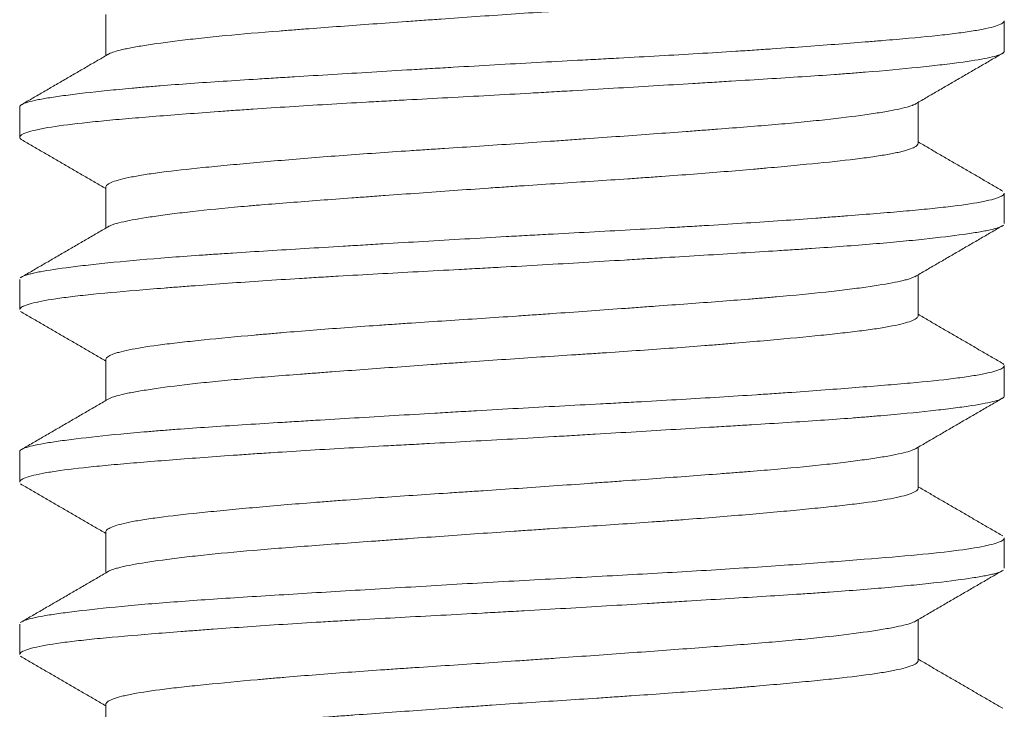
# Model space of a CAD drawing. Header units: millimetres. Extents: x 28 to 2257, y 19 to 785.
# Tile 41 of 55: x 1655.35 to 1659.35, y 368.7 to 371.5. Entities that reach past the tile are written whole.
import ezdxf

# ---------------------------------------------------------------- set-up
doc = ezdxf.new("R2010")
doc.units = ezdxf.units.MM
doc.layers.add('1', color=7, linetype='Continuous', true_color=0xffffff)

msp = doc.modelspace()

# ---------------------------------------------------------------- linework, layer by layer
at = {"layer": '1', "color": 155, "linetype": 'Continuous', "lineweight": 18}
for p, q in [((1655.7032, 371.5193), (1655.7032, 371.3523)), ((1659.3532, 371.3714), (1659.3532, 371.4939)), ((1659.0032, 370.9958), (1659.0032, 371.1626)), ((1655.3532, 371.1437), (1655.3532, 371.021)), ((1655.7032, 370.819), (1655.7032, 370.6523)), ((1659.3532, 370.6713), (1659.3532, 370.7934)), ((1655.3532, 370.4437), (1655.3532, 370.3215)), ((1659.0032, 370.2959), (1659.0032, 370.4626)), ((1655.7032, 370.1192), (1655.7032, 369.9523)), ((1659.3532, 369.9712), (1659.3532, 370.0939)), ((1659.0032, 369.5956), (1659.0032, 369.7626)), ((1655.3532, 369.7434), (1655.3532, 369.6211)), ((1655.7032, 369.4192), (1655.7032, 369.2523)), ((1659.3532, 369.2715), (1659.3532, 369.3935)), ((1655.3532, 369.044), (1655.3532, 368.9213)), ((1659.0032, 368.8961), (1659.0032, 369.0626)), ((1655.7032, 368.719), (1655.7032, 368.5523))]:
    msp.add_line(p, q, dxfattribs=at)
for points, knots in [([(1655.7123, 371.3576), (1655.7216, 371.3634), (1655.7379, 371.369), (1655.7675, 371.3764), (1655.7743, 371.3779), (1655.7889, 371.3811), (1655.7967, 371.3827), (1655.8217, 371.3875), (1655.8402, 371.3907), (1655.901, 371.4004), (1655.9488, 371.407), (1656.0176, 371.4153), (1656.0318, 371.417), (1656.0612, 371.4204), (1656.0763, 371.4221), (1656.1227, 371.4271), (1656.1551, 371.4304), (1656.2563, 371.44), (1656.3292, 371.4462), (1656.4273, 371.454), (1656.4473, 371.4555), (1656.4879, 371.4587), (1656.5085, 371.4602), (1656.5708, 371.465), (1656.6131, 371.4681), (1656.7425, 371.4777), (1656.8319, 371.4842), (1656.9476, 371.4925), (1656.971, 371.4942), (1657.018, 371.4976), (1657.0415, 371.4993), (1657.1122, 371.5043), (1657.1595, 371.5077), (1657.3015, 371.5176), (1657.3967, 371.5241), (1657.5163, 371.5319), (1657.5403, 371.5335), (1657.588, 371.5366), (1657.6117, 371.5382), (1657.6824, 371.5428), (1657.729, 371.5459), (1657.8669, 371.5552), (1657.9565, 371.5615), (1658.0657, 371.5696), (1658.0874, 371.5713), (1658.1301, 371.5746), (1658.1511, 371.5762), (1658.2133, 371.5812), (1658.2536, 371.5845), (1658.3708, 371.5945), (1658.4442, 371.6011), (1658.5298, 371.6093), (1658.5466, 371.6109), (1658.5792, 371.6141), (1658.5951, 371.6157), (1658.6415, 371.6204), (1658.6707, 371.6235), (1658.7533, 371.6328), (1658.8017, 371.639), (1658.8638, 371.6486), (1658.8825, 371.6519), (1658.9158, 371.6584), (1658.9452, 371.6649), (1658.972, 371.6733), (1658.9836, 371.6783), (1658.9903, 371.6817), (1658.9931, 371.6834), (1659.0008, 371.689), (1659.0034, 371.6927), (1659.0032, 371.6965)], [0, 0, 0, 0, 0.053016, 0.053016, 0.067299, 0.067299, 0.081581, 0.081581, 0.110146, 0.110146, 0.167276, 0.167276, 0.181559, 0.181559, 0.195841, 0.195841, 0.224406, 0.224406, 0.281536, 0.281536, 0.295818, 0.295818, 0.310101, 0.310101, 0.338665, 0.338665, 0.395795, 0.395795, 0.410078, 0.410078, 0.42436, 0.42436, 0.452925, 0.452925, 0.510055, 0.510055, 0.524337, 0.524337, 0.53862, 0.53862, 0.567185, 0.567185, 0.624314, 0.624314, 0.638597, 0.638597, 0.652879, 0.652879, 0.681444, 0.681444, 0.738574, 0.738574, 0.752856, 0.752856, 0.767139, 0.767139, 0.795704, 0.795704, 0.852834, 0.852834, 0.881399, 0.881399, 0.909963, 0.938528, 0.952811, 0.952811, 0.967093, 0.967093, 1, 1, 1, 1]), ([(1655.3532, 371.1445), (1655.3532, 371.1448), (1655.3533, 371.1451), (1655.3537, 371.147), (1655.3547, 371.1486), (1655.3578, 371.1516), (1655.36, 371.1532), (1655.3738, 371.1608), (1655.3943, 371.1666), (1655.4387, 371.1756), (1655.4558, 371.1787), (1655.485, 371.1833), (1655.4953, 371.1848), (1655.517, 371.188), (1655.5285, 371.1896), (1655.5885, 371.1975), (1655.6445, 371.204), (1655.7403, 371.2138), (1655.7742, 371.217), (1655.8281, 371.2219), (1655.8465, 371.2236), (1655.8844, 371.2268), (1655.904, 371.2284), (1656.0031, 371.2364), (1656.0883, 371.2424), (1656.2247, 371.2513), (1656.2716, 371.2543), (1656.3441, 371.2589), (1656.3687, 371.2604), (1656.4185, 371.2635), (1656.4438, 371.265), (1656.571, 371.2728), (1656.6757, 371.2791), (1656.8371, 371.2888), (1656.8917, 371.2921), (1656.9746, 371.297), (1657.0024, 371.2987), (1657.0584, 371.302), (1657.0867, 371.3037), (1657.2274, 371.3119), (1657.3398, 371.3183), (1657.508, 371.3275), (1657.564, 371.3305), (1657.648, 371.335), (1657.6759, 371.3365), (1657.7318, 371.3395), (1657.7598, 371.341), (1657.8982, 371.3485), (1658.0055, 371.3546), (1658.1614, 371.3639), (1658.2126, 371.367), (1658.288, 371.3718), (1658.3129, 371.3734), (1658.3623, 371.3767), (1658.3868, 371.3783), (1658.5071, 371.3865), (1658.5971, 371.3931), (1658.7231, 371.4027), (1658.7635, 371.4059), (1658.8219, 371.4106), (1658.841, 371.4121), (1658.8783, 371.4152), (1658.8966, 371.4167), (1658.9852, 371.4243), (1659.0478, 371.4302), (1659.1295, 371.4393), (1659.1547, 371.4424), (1659.1894, 371.4471), (1659.2004, 371.4487), (1659.2214, 371.4519), (1659.2314, 371.4535), (1659.2783, 371.4615), (1659.3063, 371.4681), (1659.3344, 371.4779), (1659.3415, 371.4812), (1659.3486, 371.4861), (1659.3503, 371.4878), (1659.3527, 371.491), (1659.3532, 371.4926), (1659.3532, 371.4942), (1659.3532, 371.4943), (1659.3532, 371.4943)], [0, 0, 0, 0, 0.002802, 0.002802, 0.016272, 0.016272, 0.029741, 0.029741, 0.083621, 0.083621, 0.11056, 0.11056, 0.12403, 0.12403, 0.1375, 0.1375, 0.191379, 0.191379, 0.218319, 0.218319, 0.231789, 0.231789, 0.245259, 0.245259, 0.299138, 0.299138, 0.326078, 0.326078, 0.339547, 0.339547, 0.353017, 0.353017, 0.406897, 0.406897, 0.433836, 0.433836, 0.447306, 0.447306, 0.460776, 0.460776, 0.514655, 0.514655, 0.541595, 0.541595, 0.555065, 0.555065, 0.568534, 0.568534, 0.622414, 0.622414, 0.649353, 0.649353, 0.662823, 0.662823, 0.676293, 0.676293, 0.730172, 0.730172, 0.757112, 0.757112, 0.770582, 0.770582, 0.784052, 0.784052, 0.837931, 0.837931, 0.864871, 0.864871, 0.878341, 0.878341, 0.89181, 0.89181, 0.94569, 0.94569, 0.972629, 0.972629, 0.986099, 0.986099, 0.999569, 0.999569, 1, 1, 1, 1]), ([(1659.3532, 371.3712), (1659.3534, 371.3676), (1659.3504, 371.3641), (1659.3416, 371.3591), (1659.3383, 371.3576), (1659.3306, 371.3545), (1659.3172, 371.35), (1659.2986, 371.3456), (1659.2546, 371.3366), (1659.2163, 371.3305), (1659.157, 371.3226), (1659.1445, 371.321), (1659.1185, 371.3177), (1659.078, 371.3129), (1659.0331, 371.308), (1658.9377, 371.2982), (1658.8665, 371.2916), (1658.7678, 371.2837), (1658.7476, 371.2821), (1658.7062, 371.279), (1658.6432, 371.2743), (1658.5771, 371.2698), (1658.441, 371.2609), (1658.3449, 371.2549), (1658.2182, 371.2472), (1658.1924, 371.2456), (1658.1405, 371.2424), (1658.0621, 371.2377), (1657.9823, 371.2329), (1657.821, 371.2232), (1657.711, 371.2166), (1657.5705, 371.2084), (1657.5422, 371.2067), (1657.4855, 371.2034), (1657.4573, 371.2018), (1657.3725, 371.1969), (1657.3163, 371.1938), (1657.148, 371.1846), (1657.0365, 371.1788), (1656.8982, 371.1712), (1656.8705, 371.1697), (1656.8155, 371.1667), (1656.7338, 371.1621), (1656.6543, 371.1576), (1656.4981, 371.1483), (1656.3978, 371.1419), (1656.2774, 371.1337), (1656.2535, 371.1321), (1656.2065, 371.1288), (1656.1372, 371.1238), (1656.0716, 371.1189), (1655.9454, 371.1093), (1655.8676, 371.1031), (1655.7787, 371.0955), (1655.7613, 371.094), (1655.7275, 371.091), (1655.6785, 371.0864), (1655.6343, 371.0819), (1655.5521, 371.0728), (1655.5057, 371.0667), (1655.4585, 371.0586), (1655.4495, 371.057), (1655.4329, 371.0537), (1655.4097, 371.0488), (1655.3918, 371.0439), (1655.3632, 371.034), (1655.3534, 371.0275), (1655.3531, 371.0195), (1655.3537, 371.018), (1655.356, 371.0149), (1655.3579, 371.0132), (1655.3606, 371.0115), (1655.3609, 371.0113)], [0, 0, 0, 0, 0.030151, 0.030151, 0.043237, 0.043237, 0.056323, 0.082496, 0.082496, 0.134841, 0.134841, 0.147927, 0.147927, 0.161013, 0.187186, 0.187186, 0.239531, 0.239531, 0.252617, 0.252617, 0.265704, 0.291876, 0.291876, 0.344221, 0.344221, 0.357307, 0.357307, 0.370394, 0.396566, 0.396566, 0.448911, 0.448911, 0.461997, 0.461997, 0.475084, 0.475084, 0.501256, 0.501256, 0.553601, 0.553601, 0.566688, 0.566688, 0.579774, 0.605946, 0.605946, 0.658291, 0.658291, 0.671378, 0.671378, 0.684464, 0.710637, 0.710637, 0.762982, 0.762982, 0.776068, 0.776068, 0.789154, 0.815327, 0.815327, 0.867672, 0.867672, 0.880758, 0.880758, 0.893844, 0.920017, 0.920017, 0.972362, 0.972362, 0.985448, 0.985448, 0.998534, 1, 1, 1, 1]), ([(1658.9935, 371.157), (1658.9899, 371.1548), (1658.9853, 371.1527), (1658.9638, 371.1443), (1658.9397, 371.1382), (1658.8994, 371.1302), (1658.8908, 371.1286), (1658.8726, 371.1254), (1658.863, 371.1237), (1658.8328, 371.1188), (1658.8109, 371.1156), (1658.74, 371.1056), (1658.6858, 371.0989), (1658.5938, 371.0889), (1658.5612, 371.0855), (1658.4936, 371.079), (1658.4585, 371.0758), (1658.3493, 371.0664), (1658.2714, 371.0603), (1658.1675, 371.0524), (1658.1464, 371.0508), (1658.1036, 371.0476), (1658.0821, 371.046), (1658.017, 371.0412), (1657.9729, 371.0379), (1657.8386, 371.0281), (1657.7464, 371.0215), (1657.6278, 371.013), (1657.6039, 371.0113), (1657.5561, 371.0079), (1657.5322, 371.0062), (1657.4605, 371.0012), (1657.4128, 370.9979), (1657.2695, 370.9881), (1657.1741, 370.9819), (1657.055, 370.9741), (1657.0312, 370.9725), (1656.984, 370.9694), (1656.9606, 370.9679), (1656.891, 370.9632), (1656.8453, 370.96), (1656.7104, 370.9506), (1656.6232, 370.9441), (1656.4548, 370.9307), (1656.376, 370.924), (1656.2656, 370.914), (1656.2301, 370.9107), (1656.1788, 370.9058), (1656.1621, 370.9042), (1656.1293, 370.901), (1656.1131, 370.8994), (1656.0347, 370.8914), (1655.9793, 370.8853), (1655.9067, 370.8759), (1655.873, 370.8712), (1655.8434, 370.8663), (1655.8246, 370.8631), (1655.8156, 370.8614), (1655.7734, 370.8532), (1655.748, 370.8465), (1655.722, 370.8364), (1655.712, 370.8314), (1655.7067, 370.8264), (1655.7042, 370.823), (1655.7034, 370.8214), (1655.7032, 370.8195), (1655.7032, 370.8193), (1655.7032, 370.8191)], [0, 0, 0, 0, 0.019797, 0.019797, 0.077348, 0.077348, 0.091736, 0.091736, 0.106123, 0.106123, 0.134899, 0.134899, 0.192449, 0.192449, 0.221225, 0.221225, 0.25, 0.25, 0.307551, 0.307551, 0.321938, 0.321938, 0.336326, 0.336326, 0.365101, 0.365101, 0.422652, 0.422652, 0.43704, 0.43704, 0.451427, 0.451427, 0.480203, 0.480203, 0.537753, 0.537753, 0.552141, 0.552141, 0.566529, 0.566529, 0.595304, 0.595304, 0.652855, 0.652855, 0.710405, 0.710405, 0.73918, 0.73918, 0.753568, 0.753568, 0.767956, 0.767956, 0.825506, 0.825506, 0.854282, 0.868669, 0.868669, 0.883057, 0.883057, 0.940608, 0.940608, 0.969383, 0.983771, 0.983771, 0.998158, 0.998158, 1, 1, 1, 1]), ([(1655.7129, 370.6579), (1655.7138, 370.6585), (1655.7148, 370.659), (1655.7187, 370.6611), (1655.7222, 370.6627), (1655.7302, 370.6658), (1655.7348, 370.6674), (1655.7499, 370.672), (1655.7619, 370.6751), (1655.8039, 370.6845), (1655.8395, 370.6909), (1655.8938, 370.699), (1655.9051, 370.7007), (1655.9288, 370.704), (1655.9411, 370.7057), (1655.9792, 370.7107), (1656.0063, 370.714), (1656.0921, 370.724), (1656.1557, 370.7306), (1656.243, 370.7386), (1656.2609, 370.7402), (1656.2975, 370.7434), (1656.3161, 370.7449), (1656.3727, 370.7496), (1656.4115, 370.7527), (1656.531, 370.762), (1656.6149, 370.7683), (1656.725, 370.7764), (1656.7473, 370.778), (1656.7924, 370.7813), (1656.815, 370.7829), (1656.8833, 370.7879), (1656.9292, 370.7912), (1657.068, 370.8012), (1657.1622, 370.8079), (1657.2819, 370.8162), (1657.306, 370.8179), (1657.3542, 370.8212), (1657.3781, 370.8228), (1657.4499, 370.8276), (1657.4974, 370.8307), (1657.6391, 370.84), (1657.7324, 370.8461), (1657.8475, 370.8539), (1657.8705, 370.8555), (1657.9159, 370.8587), (1657.9384, 370.8603), (1658.005, 370.8651), (1658.0485, 370.8683), (1658.176, 370.8781), (1658.2573, 370.8847), (1658.354, 370.8931), (1658.373, 370.8948), (1658.4103, 370.8981), (1658.4286, 370.8998), (1658.4822, 370.9048), (1658.5165, 370.908), (1658.6147, 370.9175), (1658.6742, 370.9237), (1658.7542, 370.9331), (1658.779, 370.9362), (1658.8247, 370.9425), (1658.8666, 370.9489), (1658.9095, 370.9569), (1658.931, 370.9619), (1658.9444, 370.9652), (1658.9506, 370.9669), (1658.9791, 370.9753), (1658.9934, 370.9821), (1659.002, 370.9912), (1659.0032, 370.9937), (1659.0032, 370.9962)], [0, 0, 0, 0, 0.005037, 0.005037, 0.019345, 0.019345, 0.033654, 0.033654, 0.062271, 0.062271, 0.119505, 0.119505, 0.133814, 0.133814, 0.148123, 0.148123, 0.17674, 0.17674, 0.233974, 0.233974, 0.248283, 0.248283, 0.262592, 0.262592, 0.291209, 0.291209, 0.348443, 0.348443, 0.362752, 0.362752, 0.37706, 0.37706, 0.405678, 0.405678, 0.462912, 0.462912, 0.477221, 0.477221, 0.491529, 0.491529, 0.520147, 0.520147, 0.577381, 0.577381, 0.59169, 0.59169, 0.605998, 0.605998, 0.634615, 0.634615, 0.69185, 0.69185, 0.706158, 0.706158, 0.720467, 0.720467, 0.749084, 0.749084, 0.806319, 0.806319, 0.834936, 0.834936, 0.863553, 0.89217, 0.906479, 0.906479, 0.920788, 0.920788, 0.978022, 0.978022, 1, 1, 1, 1]), ([(1655.3611, 370.4537), (1655.363, 370.4549), (1655.3653, 370.456), (1655.3747, 370.4602), (1655.3838, 370.4631), (1655.4011, 370.4676), (1655.4074, 370.4691), (1655.4214, 370.4721), (1655.4289, 370.4737), (1655.4696, 370.4813), (1655.511, 370.4875), (1655.5857, 370.497), (1655.6127, 370.5002), (1655.6565, 370.5051), (1655.6716, 370.5067), (1655.703, 370.51), (1655.7193, 370.5116), (1655.8028, 370.5199), (1655.8765, 370.5264), (1655.9971, 370.5357), (1656.0389, 370.5388), (1656.1043, 370.5433), (1656.1265, 370.5448), (1656.1717, 370.5479), (1656.1949, 370.5494), (1656.3118, 370.557), (1656.4095, 370.563), (1656.5623, 370.5722), (1656.6142, 370.5754), (1656.6937, 370.5802), (1656.7205, 370.5818), (1656.7745, 370.585), (1656.8018, 370.5867), (1656.9388, 370.5949), (1657.0495, 370.6015), (1657.2171, 370.6113), (1657.2732, 370.6145), (1657.3578, 370.6193), (1657.3861, 370.6209), (1657.4428, 370.624), (1657.4713, 370.6255), (1657.6129, 370.6332), (1657.724, 370.639), (1657.8875, 370.648), (1657.9414, 370.651), (1658.0216, 370.6556), (1658.0482, 370.6571), (1658.1011, 370.6603), (1658.1274, 370.6618), (1658.2575, 370.6697), (1658.3564, 370.6762), (1658.4972, 370.6859), (1658.5428, 370.6892), (1658.6094, 370.6941), (1658.6313, 370.6957), (1658.6744, 370.699), (1658.6957, 370.7006), (1658.7995, 370.7087), (1658.875, 370.7147), (1658.9772, 370.7237), (1659.0094, 370.7267), (1659.0549, 370.7312), (1659.0696, 370.7328), (1659.098, 370.7358), (1659.1118, 370.7374), (1659.1776, 370.7451), (1659.2211, 370.7513), (1659.273, 370.761), (1659.2881, 370.7642), (1659.3073, 370.7691), (1659.3132, 370.7708), (1659.3237, 370.7741), (1659.3284, 370.7758), (1659.3464, 370.7831), (1659.3533, 370.7887), (1659.3532, 370.7941)], [0, 0, 0, 0, 0.010638, 0.010638, 0.038342, 0.038342, 0.052194, 0.052194, 0.066046, 0.066046, 0.121454, 0.121454, 0.149158, 0.149158, 0.16301, 0.16301, 0.176862, 0.176862, 0.23227, 0.23227, 0.259973, 0.259973, 0.273825, 0.273825, 0.287677, 0.287677, 0.343085, 0.343085, 0.370789, 0.370789, 0.384641, 0.384641, 0.398493, 0.398493, 0.453901, 0.453901, 0.481605, 0.481605, 0.495457, 0.495457, 0.509309, 0.509309, 0.564716, 0.564716, 0.59242, 0.59242, 0.606272, 0.606272, 0.620124, 0.620124, 0.675532, 0.675532, 0.703236, 0.703236, 0.717088, 0.717088, 0.73094, 0.73094, 0.786348, 0.786348, 0.814051, 0.814051, 0.827903, 0.827903, 0.841755, 0.841755, 0.897163, 0.897163, 0.924867, 0.924867, 0.938719, 0.938719, 0.952571, 0.952571, 1, 1, 1, 1]), ([(1659.3449, 370.6609), (1659.3359, 370.6556), (1659.3196, 370.6504), (1659.2891, 370.6436), (1659.2818, 370.6421), (1659.2659, 370.6391), (1659.2405, 370.6345), (1659.2102, 370.6299), (1659.1431, 370.6205), (1659.0899, 370.6141), (1659.0124, 370.6059), (1658.9963, 370.6042), (1658.9633, 370.6009), (1658.9125, 370.596), (1658.8577, 370.5911), (1658.7432, 370.5815), (1658.6601, 370.5755), (1658.5476, 370.5679), (1658.5246, 370.5664), (1658.4781, 370.5633), (1658.4075, 370.5588), (1658.3346, 370.5543), (1658.1855, 370.5451), (1658.082, 370.5389), (1657.9473, 370.5308), (1657.92, 370.5292), (1657.8653, 370.5259), (1657.7831, 370.5209), (1657.7002, 370.516), (1657.5336, 370.5062), (1657.4214, 370.4996), (1657.2797, 370.4918), (1657.2512, 370.4903), (1657.1945, 370.4872), (1657.1099, 370.4826), (1657.0265, 370.4782), (1656.8611, 370.4693), (1656.7529, 370.4633), (1656.6203, 370.4555), (1656.5938, 370.454), (1656.5416, 370.4508), (1656.4643, 370.4461), (1656.3898, 370.4413), (1656.2445, 370.4316), (1656.1526, 370.425), (1656.0441, 370.4168), (1656.0227, 370.4152), (1655.9808, 370.412), (1655.9195, 370.4072), (1655.8623, 370.4026), (1655.7536, 370.3935), (1655.6884, 370.3876), (1655.6163, 370.38), (1655.6023, 370.3784), (1655.5756, 370.3753), (1655.5372, 370.3707), (1655.5039, 370.366), (1655.444, 370.3565), (1655.4129, 370.35), (1655.3855, 370.3417), (1655.3806, 370.3401), (1655.372, 370.3367), (1655.3609, 370.3318), (1655.3552, 370.3269), (1655.3534, 370.3229), (1655.3532, 370.322), (1655.3532, 370.3212)], [0, 0, 0, 0, 0.048845, 0.048845, 0.062722, 0.062722, 0.076599, 0.104352, 0.104352, 0.159858, 0.159858, 0.173734, 0.173734, 0.187611, 0.215364, 0.215364, 0.27087, 0.27087, 0.284747, 0.284747, 0.298623, 0.326377, 0.326377, 0.381883, 0.381883, 0.395759, 0.395759, 0.409636, 0.437389, 0.437389, 0.492895, 0.492895, 0.506772, 0.506772, 0.520648, 0.548401, 0.548401, 0.603908, 0.603908, 0.617784, 0.617784, 0.631661, 0.659414, 0.659414, 0.71492, 0.71492, 0.728797, 0.728797, 0.742673, 0.770426, 0.770426, 0.825933, 0.825933, 0.839809, 0.839809, 0.853686, 0.881439, 0.881439, 0.936945, 0.936945, 0.950821, 0.950821, 0.964698, 0.992451, 0.992451, 1, 1, 1, 1]), ([(1658.9933, 370.4569), (1658.9901, 370.4549), (1658.986, 370.453), (1658.9772, 370.4495), (1658.9727, 370.4479), (1658.9627, 370.4448), (1658.9572, 370.4432), (1658.9393, 370.4385), (1658.9253, 370.4354), (1658.8777, 370.4259), (1658.8383, 370.4194), (1658.7792, 370.4111), (1658.7668, 370.4094), (1658.7413, 370.4061), (1658.7282, 370.4044), (1658.6875, 370.3994), (1658.6588, 370.396), (1658.5679, 370.386), (1658.501, 370.3795), (1658.4094, 370.3716), (1658.3906, 370.37), (1658.3527, 370.3668), (1658.3335, 370.3653), (1658.275, 370.3606), (1658.2349, 370.3575), (1658.1117, 370.3481), (1658.0254, 370.3418), (1657.9122, 370.3335), (1657.8894, 370.3318), (1657.8436, 370.3285), (1657.8207, 370.3269), (1657.7515, 370.3219), (1657.6584, 370.3152), (1657.5402, 370.3067), (1657.4684, 370.3017), (1657.4203, 370.2984), (1657.3961, 370.2967), (1657.2752, 370.2885), (1657.1797, 370.2823), (1657.0384, 370.273), (1656.9682, 370.2684), (1656.8987, 370.2637), (1656.8525, 370.2605), (1656.8295, 370.2589), (1656.7155, 370.2509), (1656.6284, 370.2445), (1656.5035, 370.2346), (1656.4425, 370.2296), (1656.3838, 370.2245), (1656.3451, 370.2212), (1656.326, 370.2195), (1656.2328, 370.2111), (1656.1645, 370.2046), (1656.071, 370.1951), (1656.0266, 370.1905), (1655.9857, 370.1858), (1655.9592, 370.1826), (1655.9464, 370.181), (1655.885, 370.1731), (1655.8436, 370.1668), (1655.7929, 370.157), (1655.7779, 370.1537), (1655.7584, 370.1487), (1655.7523, 370.147), (1655.7413, 370.1436), (1655.7363, 370.1419), (1655.714, 370.1335), (1655.7045, 370.1267), (1655.7032, 370.1198), (1655.7032, 370.1194), (1655.7032, 370.119)], [0, 0, 0, 0, 0.017956, 0.017956, 0.032343, 0.032343, 0.046731, 0.046731, 0.075506, 0.075506, 0.133057, 0.133057, 0.147445, 0.147445, 0.161832, 0.161832, 0.190608, 0.190608, 0.248158, 0.248158, 0.262546, 0.262546, 0.276934, 0.276934, 0.305709, 0.305709, 0.36326, 0.36326, 0.377647, 0.377647, 0.392035, 0.392035, 0.42081, 0.449586, 0.463973, 0.463973, 0.478361, 0.478361, 0.535912, 0.535912, 0.564687, 0.579075, 0.579075, 0.593462, 0.593462, 0.651013, 0.651013, 0.679788, 0.694176, 0.694176, 0.708564, 0.708564, 0.766114, 0.766114, 0.79489, 0.809277, 0.809277, 0.823665, 0.823665, 0.881215, 0.881215, 0.909991, 0.909991, 0.924378, 0.924378, 0.938766, 0.938766, 0.996317, 0.996317, 1, 1, 1, 1]), ([(1655.7126, 369.9578), (1655.7155, 369.9596), (1655.719, 369.9613), (1655.7379, 369.9692), (1655.7607, 369.9753), (1655.7993, 369.9832), (1655.8076, 369.9848), (1655.8251, 369.988), (1655.8343, 369.9896), (1655.8635, 369.9945), (1655.8847, 369.9977), (1655.9535, 370.0076), (1656.0063, 370.0143), (1656.0812, 370.0226), (1656.0966, 370.0243), (1656.1284, 370.0276), (1656.1447, 370.0293), (1656.1944, 370.0342), (1656.2289, 370.0374), (1656.3361, 370.0468), (1656.4128, 370.0529), (1656.5151, 370.0607), (1656.5359, 370.0623), (1656.5781, 370.0655), (1656.5994, 370.0671), (1656.6638, 370.0719), (1656.7074, 370.0751), (1656.8403, 370.0848), (1656.9315, 370.0914), (1657.0491, 370.0998), (1657.0728, 370.1015), (1657.1203, 370.1049), (1657.1441, 370.1066), (1657.2154, 370.1116), (1657.2629, 370.1149), (1657.4055, 370.1247), (1657.5005, 370.1309), (1657.6194, 370.1387), (1657.6432, 370.1402), (1657.6904, 370.1434), (1657.7138, 370.1449), (1657.7835, 370.1496), (1657.8293, 370.1527), (1657.9646, 370.1621), (1658.0521, 370.1685), (1658.158, 370.1768), (1658.1789, 370.1784), (1658.2201, 370.1818), (1658.2404, 370.1834), (1658.3002, 370.1884), (1658.3388, 370.1917), (1658.4506, 370.2017), (1658.5201, 370.2082), (1658.6003, 370.2162), (1658.616, 370.2178), (1658.6463, 370.2209), (1658.661, 370.2225), (1658.7038, 370.2272), (1658.7574, 370.2333), (1658.8156, 370.2411), (1658.8466, 370.2459), (1658.8664, 370.2491), (1658.8758, 370.2508), (1658.9206, 370.2589), (1658.9482, 370.2656), (1658.9776, 370.2756), (1658.9892, 370.2806), (1658.9964, 370.2856), (1659.0001, 370.289), (1659.0014, 370.2906), (1659.0029, 370.2936), (1659.0032, 370.2948), (1659.0032, 370.2961)], [0, 0, 0, 0, 0.016026, 0.016026, 0.07326, 0.07326, 0.087569, 0.087569, 0.101877, 0.101877, 0.130495, 0.130495, 0.187729, 0.187729, 0.202038, 0.202038, 0.216346, 0.216346, 0.244963, 0.244963, 0.302198, 0.302198, 0.316506, 0.316506, 0.330815, 0.330815, 0.359432, 0.359432, 0.416667, 0.416667, 0.430975, 0.430975, 0.445284, 0.445284, 0.473901, 0.473901, 0.531136, 0.531136, 0.545444, 0.545444, 0.559753, 0.559753, 0.58837, 0.58837, 0.645604, 0.645604, 0.659913, 0.659913, 0.674222, 0.674222, 0.702839, 0.702839, 0.760073, 0.760073, 0.774382, 0.774382, 0.78869, 0.78869, 0.817308, 0.845925, 0.860234, 0.860234, 0.874542, 0.874542, 0.931777, 0.931777, 0.960394, 0.974702, 0.974702, 0.989011, 0.989011, 1, 1, 1, 1]), ([(1659.3514, 370.0986), (1659.3512, 370.0989), (1659.351, 370.0991), (1659.3489, 370.1015), (1659.3459, 370.1036), (1659.3417, 370.1057)], [0, 0, 0, 0, 0.104167, 0.104167, 1, 1, 1, 1]), ([(1655.3532, 369.7446), (1655.3534, 369.7466), (1655.3546, 369.7486), (1655.3585, 369.7521), (1655.3608, 369.7537), (1655.3666, 369.7567), (1655.3701, 369.7582), (1655.3906, 369.7657), (1655.4164, 369.7717), (1655.4684, 369.7808), (1655.488, 369.7838), (1655.5208, 369.7885), (1655.5323, 369.7901), (1655.5564, 369.7933), (1655.5691, 369.7949), (1655.6352, 369.8029), (1655.6959, 369.8095), (1655.7981, 369.8193), (1655.834, 369.8225), (1655.8908, 369.8273), (1655.9102, 369.8289), (1655.95, 369.8321), (1655.9704, 369.8337), (1656.0746, 369.8415), (1656.1633, 369.8474), (1656.3042, 369.8564), (1656.3524, 369.8594), (1656.4268, 369.864), (1656.4519, 369.8655), (1656.5028, 369.8686), (1656.5287, 369.8702), (1656.659, 369.8781), (1656.7657, 369.8845), (1656.9292, 369.8943), (1656.9842, 369.8976), (1657.0677, 369.9025), (1657.0957, 369.9042), (1657.1519, 369.9075), (1657.1802, 369.9091), (1657.322, 369.9173), (1657.4346, 369.9236), (1657.6022, 369.9326), (1657.6579, 369.9355), (1657.741, 369.94), (1657.7687, 369.9415), (1657.8239, 369.9445), (1657.8516, 369.946), (1657.9887, 369.9536), (1658.0944, 369.9597), (1658.2471, 369.9692), (1658.297, 369.9724), (1658.3704, 369.9772), (1658.3946, 369.9788), (1658.4425, 369.9821), (1658.4663, 369.9838), (1658.5832, 369.992), (1658.6701, 369.9986), (1658.7905, 370.008), (1658.8291, 370.0111), (1658.8844, 370.0157), (1658.9024, 370.0172), (1658.9376, 370.0202), (1658.9548, 370.0218), (1659.0383, 370.0293), (1659.0965, 370.0353), (1659.1711, 370.0445), (1659.1938, 370.0476), (1659.2248, 370.0524), (1659.2345, 370.054), (1659.253, 370.0572), (1659.2617, 370.0588), (1659.3023, 370.067), (1659.3251, 370.0736), (1659.3454, 370.0834), (1659.3498, 370.0867), (1659.3528, 370.0914), (1659.3533, 370.0929), (1659.3532, 370.0944)], [0, 0, 0, 0, 0.017457, 0.017457, 0.030927, 0.030927, 0.044397, 0.044397, 0.098276, 0.098276, 0.125216, 0.125216, 0.138685, 0.138685, 0.152155, 0.152155, 0.206034, 0.206034, 0.232974, 0.232974, 0.246444, 0.246444, 0.259914, 0.259914, 0.313793, 0.313793, 0.340733, 0.340733, 0.354203, 0.354203, 0.367672, 0.367672, 0.421552, 0.421552, 0.448491, 0.448491, 0.461961, 0.461961, 0.475431, 0.475431, 0.52931, 0.52931, 0.55625, 0.55625, 0.56972, 0.56972, 0.58319, 0.58319, 0.637069, 0.637069, 0.664009, 0.664009, 0.677478, 0.677478, 0.690948, 0.690948, 0.744828, 0.744828, 0.771767, 0.771767, 0.785237, 0.785237, 0.798707, 0.798707, 0.852586, 0.852586, 0.879526, 0.879526, 0.892996, 0.892996, 0.906466, 0.906466, 0.960345, 0.960345, 0.987284, 0.987284, 1, 1, 1, 1]), ([(1659.3532, 369.9714), (1659.3533, 369.9695), (1659.3526, 369.9676), (1659.3496, 369.9641), (1659.3477, 369.9626), (1659.3426, 369.9596), (1659.3332, 369.955), (1659.3185, 369.9506), (1659.2823, 369.9417), (1659.249, 369.9356), (1659.1956, 369.9278), (1659.1843, 369.9262), (1659.1608, 369.9231), (1659.1239, 369.9183), (1659.0825, 369.9134), (1658.9938, 369.9037), (1658.9268, 369.8971), (1658.8328, 369.889), (1658.8134, 369.8874), (1658.7741, 369.8842), (1658.7541, 369.8826), (1658.6928, 369.8779), (1658.6505, 369.8749), (1658.5193, 369.8659), (1658.426, 369.86), (1658.302, 369.8523), (1658.2768, 369.8507), (1658.2262, 369.8476), (1658.1496, 369.843), (1658.0713, 369.8383), (1657.9125, 369.8287), (1657.8037, 369.8222), (1657.6638, 369.8139), (1657.6356, 369.8122), (1657.5794, 369.8089), (1657.4951, 369.8039), (1657.4108, 369.7991), (1657.2424, 369.7897), (1657.1303, 369.7837), (1656.9903, 369.7762), (1656.9623, 369.7747), (1656.9068, 369.7717), (1656.8243, 369.7672), (1656.7436, 369.7627), (1656.5847, 369.7535), (1656.482, 369.7473), (1656.3579, 369.7391), (1656.3333, 369.7375), (1656.2849, 369.7342), (1656.2136, 369.7293), (1656.1457, 369.7244), (1656.0143, 369.7147), (1655.9327, 369.7083), (1655.8384, 369.7006), (1655.82, 369.699), (1655.7842, 369.696), (1655.7321, 369.6915), (1655.6846, 369.687), (1655.5956, 369.678), (1655.5444, 369.6719), (1655.4907, 369.6639), (1655.4805, 369.6623), (1655.4613, 369.6591), (1655.4344, 369.6543), (1655.4127, 369.6494), (1655.3763, 369.6396), (1655.3612, 369.633), (1655.3542, 369.6248), (1655.3534, 369.6232), (1655.3532, 369.6216), (1655.3532, 369.6215), (1655.3532, 369.6215)], [0, 0, 0, 0, 0.016379, 0.016379, 0.029849, 0.029849, 0.043319, 0.070259, 0.070259, 0.124138, 0.124138, 0.137608, 0.137608, 0.151078, 0.178017, 0.178017, 0.231897, 0.231897, 0.245366, 0.245366, 0.258836, 0.258836, 0.285776, 0.285776, 0.339655, 0.339655, 0.353125, 0.353125, 0.366595, 0.393534, 0.393534, 0.447414, 0.447414, 0.460884, 0.460884, 0.474353, 0.501293, 0.501293, 0.555172, 0.555172, 0.568642, 0.568642, 0.582112, 0.609052, 0.609052, 0.662931, 0.662931, 0.676401, 0.676401, 0.689871, 0.71681, 0.71681, 0.77069, 0.77069, 0.784159, 0.784159, 0.797629, 0.824569, 0.824569, 0.878448, 0.878448, 0.891918, 0.891918, 0.905388, 0.932328, 0.932328, 0.986207, 0.986207, 0.999677, 0.999677, 1, 1, 1, 1]), ([(1658.994, 369.7573), (1658.9908, 369.7553), (1658.9869, 369.7534), (1658.9669, 369.7453), (1658.9436, 369.7391), (1658.9039, 369.7311), (1658.8955, 369.7295), (1658.8777, 369.7263), (1658.8683, 369.7246), (1658.8389, 369.7198), (1658.796, 369.7133), (1658.7459, 369.7066), (1658.6922, 369.6999), (1658.6634, 369.6965), (1658.5718, 369.6864), (1658.505, 369.6799), (1658.3967, 369.6705), (1658.3405, 369.6658), (1658.2812, 369.6611), (1658.2409, 369.658), (1658.2204, 369.6564), (1658.1167, 369.6485), (1658.0305, 369.6421), (1657.8967, 369.6324), (1657.8287, 369.6274), (1657.7588, 369.6224), (1657.7119, 369.619), (1657.6882, 369.6173), (1657.5698, 369.6088), (1657.4746, 369.6021), (1657.3314, 369.5923), (1657.2596, 369.5875), (1657.1876, 369.5828), (1657.1396, 369.5797), (1657.1156, 369.5781), (1656.9967, 369.5703), (1656.904, 369.5641), (1656.7685, 369.5547), (1656.724, 369.5515), (1656.6581, 369.5466), (1656.6362, 369.5449), (1656.5929, 369.5416), (1656.5716, 369.54), (1656.4666, 369.5317), (1656.3875, 369.525), (1656.2762, 369.515), (1656.2403, 369.5117), (1656.1883, 369.5067), (1656.1713, 369.5051), (1656.1381, 369.5019), (1656.1219, 369.5003), (1656.0433, 369.4924), (1655.9872, 369.4862), (1655.9135, 369.4768), (1655.8906, 369.4737), (1655.8589, 369.4688), (1655.8488, 369.4672), (1655.8296, 369.464), (1655.8205, 369.4623), (1655.7777, 369.4542), (1655.7515, 369.4475), (1655.7242, 369.4374), (1655.7171, 369.434), (1655.7096, 369.429), (1655.7076, 369.4273), (1655.7047, 369.4239), (1655.7038, 369.4223), (1655.7033, 369.4202), (1655.7032, 369.4198), (1655.7032, 369.4194)], [0, 0, 0, 0, 0.017956, 0.017956, 0.075506, 0.075506, 0.089894, 0.089894, 0.104282, 0.104282, 0.133057, 0.161832, 0.161832, 0.190608, 0.190608, 0.248158, 0.248158, 0.276934, 0.291321, 0.291321, 0.305709, 0.305709, 0.36326, 0.36326, 0.392035, 0.406423, 0.406423, 0.42081, 0.42081, 0.478361, 0.478361, 0.507136, 0.521524, 0.521524, 0.535912, 0.535912, 0.593462, 0.593462, 0.622238, 0.622238, 0.636625, 0.636625, 0.651013, 0.651013, 0.708564, 0.708564, 0.737339, 0.737339, 0.751727, 0.751727, 0.766114, 0.766114, 0.823665, 0.823665, 0.85244, 0.85244, 0.866828, 0.866828, 0.881215, 0.881215, 0.938766, 0.938766, 0.967541, 0.967541, 0.981929, 0.981929, 0.996317, 0.996317, 1, 1, 1, 1]), ([(1655.7132, 369.2582), (1655.7178, 369.2609), (1655.724, 369.2636), (1655.7363, 369.2679), (1655.7412, 369.2694), (1655.7522, 369.2725), (1655.7582, 369.2741), (1655.7777, 369.2788), (1655.7927, 369.282), (1655.8431, 369.2915), (1655.8842, 369.2979), (1655.9451, 369.3062), (1655.9578, 369.3079), (1655.984, 369.3112), (1655.9976, 369.3129), (1656.0395, 369.318), (1656.069, 369.3213), (1656.1618, 369.3312), (1656.2296, 369.3376), (1656.3406, 369.347), (1656.3792, 369.3502), (1656.4582, 369.3564), (1656.4986, 369.3595), (1656.6228, 369.3689), (1656.7093, 369.3752), (1656.8223, 369.3834), (1656.8452, 369.3851), (1656.8912, 369.3884), (1656.9143, 369.3901), (1656.9837, 369.3951), (1657.0303, 369.3985), (1657.1709, 369.4085), (1657.2658, 369.4152), (1657.3859, 369.4233), (1657.41, 369.4249), (1657.458, 369.4281), (1657.4819, 369.4297), (1657.5533, 369.4344), (1657.6005, 369.4374), (1657.7408, 369.4467), (1657.8328, 369.4528), (1657.9457, 369.4608), (1657.9681, 369.4624), (1658.0124, 369.4657), (1658.0343, 369.4673), (1658.0991, 369.4721), (1658.1412, 369.4754), (1658.2645, 369.4853), (1658.3425, 369.492), (1658.4346, 369.5004), (1658.4527, 369.502), (1658.4879, 369.5053), (1658.5052, 369.5069), (1658.5557, 369.5118), (1658.6199, 369.5181), (1658.6778, 369.5243), (1658.7325, 369.5305), (1658.7583, 369.5336), (1658.8305, 369.5431), (1658.8707, 369.5494), (1658.9196, 369.5592), (1658.9411, 369.5641), (1658.9583, 369.5691), (1658.9688, 369.5725), (1658.9735, 369.5742), (1658.9945, 369.5827), (1659.0029, 369.5894), (1659.0032, 369.596), (1659.0032, 369.5962), (1659.0032, 369.5964)], [0, 0, 0, 0, 0.025183, 0.025183, 0.039492, 0.039492, 0.0538, 0.0538, 0.082418, 0.082418, 0.139652, 0.139652, 0.153961, 0.153961, 0.168269, 0.168269, 0.196886, 0.196886, 0.254121, 0.254121, 0.282738, 0.282738, 0.311355, 0.311355, 0.36859, 0.36859, 0.382898, 0.382898, 0.397207, 0.397207, 0.425824, 0.425824, 0.483059, 0.483059, 0.497367, 0.497367, 0.511676, 0.511676, 0.540293, 0.540293, 0.597527, 0.597527, 0.611836, 0.611836, 0.626145, 0.626145, 0.654762, 0.654762, 0.711996, 0.711996, 0.726305, 0.726305, 0.740614, 0.740614, 0.769231, 0.797848, 0.797848, 0.826465, 0.826465, 0.8837, 0.8837, 0.912317, 0.926625, 0.926625, 0.940934, 0.940934, 0.998168, 0.998168, 1, 1, 1, 1]), ([(1655.3614, 369.0539), (1655.3661, 369.0567), (1655.3728, 369.0595), (1655.4004, 369.0682), (1655.4285, 369.0741), (1655.4756, 369.0818), (1655.4856, 369.0834), (1655.5066, 369.0865), (1655.5397, 369.0912), (1655.5775, 369.096), (1655.6593, 369.1056), (1655.7219, 369.1122), (1655.8288, 369.1221), (1655.8661, 369.1253), (1655.9438, 369.1317), (1655.9842, 369.1348), (1656.1102, 369.1439), (1656.2004, 369.1498), (1656.3454, 369.159), (1656.3947, 369.162), (1656.4951, 369.1682), (1656.5462, 369.1713), (1656.7021, 369.1807), (1656.8096, 369.1872), (1656.9763, 369.1971), (1657.032, 369.2004), (1657.1437, 369.207), (1657.1996, 369.2103), (1657.3678, 369.2199), (1657.4803, 369.226), (1657.6499, 369.2351), (1657.7057, 369.2381), (1657.8161, 369.2441), (1657.8705, 369.2471), (1658.0319, 369.2561), (1658.1368, 369.2623), (1658.3409, 369.2751), (1658.4373, 369.2816), (1658.619, 369.2947), (1658.7043, 369.3012), (1658.8634, 369.3138), (1658.935, 369.3198), (1659.0626, 369.3318), (1659.1186, 369.3378), (1659.2147, 369.3503), (1659.2533, 369.3567), (1659.3123, 369.3697), (1659.3328, 369.3763), (1659.3502, 369.3868), (1659.3533, 369.3906), (1659.3532, 369.3942)], [0, 0, 0, 0, 0.025709, 0.025709, 0.081117, 0.081117, 0.094969, 0.094969, 0.108821, 0.136525, 0.136525, 0.191933, 0.191933, 0.219637, 0.219637, 0.24734, 0.24734, 0.302748, 0.302748, 0.330452, 0.330452, 0.358156, 0.358156, 0.413564, 0.413564, 0.441268, 0.441268, 0.468972, 0.468972, 0.524379, 0.524379, 0.552083, 0.552083, 0.579787, 0.579787, 0.635195, 0.635195, 0.690603, 0.690603, 0.746011, 0.746011, 0.801418, 0.801418, 0.856826, 0.856826, 0.912234, 0.912234, 0.967642, 0.967642, 1, 1, 1, 1]), ([(1659.3451, 369.2611), (1659.339, 369.2574), (1659.3293, 369.2538), (1659.3106, 369.2486), (1659.3046, 369.2471), (1659.2914, 369.2441), (1659.2698, 369.2396), (1659.2433, 369.235), (1659.1836, 369.2258), (1659.1351, 369.2195), (1659.0631, 369.2113), (1659.0482, 369.2097), (1659.0174, 369.2064), (1658.9699, 369.2015), (1658.9184, 369.1966), (1658.8098, 369.1868), (1658.7303, 369.1806), (1658.6217, 369.1729), (1658.5996, 369.1714), (1658.5548, 369.1684), (1658.4867, 369.1639), (1658.4159, 369.1594), (1658.2707, 369.1503), (1658.1693, 369.1442), (1658.0364, 369.1362), (1658.0096, 369.1345), (1657.9558, 369.1313), (1657.8749, 369.1264), (1657.7929, 369.1215), (1657.6277, 369.1117), (1657.5158, 369.1051), (1657.3737, 369.097), (1657.3453, 369.0954), (1657.2886, 369.0923), (1657.204, 369.0877), (1657.1201, 369.0832), (1656.9535, 369.0743), (1656.8438, 369.0684), (1656.7086, 369.0607), (1656.6817, 369.0591), (1656.6286, 369.056), (1656.5499, 369.0514), (1656.4737, 369.0466), (1656.3246, 369.0371), (1656.2296, 369.0305), (1656.1166, 369.0223), (1656.0944, 369.0206), (1656.0509, 369.0173), (1656.0296, 369.0157), (1655.967, 369.0109), (1655.9271, 369.0078), (1655.8124, 368.9985), (1655.7428, 368.9926), (1655.6648, 368.985), (1655.6498, 368.9835), (1655.6208, 368.9804), (1655.579, 368.9759), (1655.5421, 368.9713), (1655.4748, 368.9619), (1655.4386, 368.9555), (1655.4046, 368.9472), (1655.3983, 368.9456), (1655.3871, 368.9423), (1655.3722, 368.9373), (1655.3625, 368.9324), (1655.3551, 368.9265), (1655.3534, 368.9239), (1655.3532, 368.9213)], [0, 0, 0, 0, 0.033748, 0.033748, 0.047624, 0.047624, 0.061501, 0.089254, 0.089254, 0.14476, 0.14476, 0.158637, 0.158637, 0.172513, 0.200266, 0.200266, 0.255773, 0.255773, 0.269649, 0.269649, 0.283526, 0.311279, 0.311279, 0.366785, 0.366785, 0.380662, 0.380662, 0.394538, 0.422291, 0.422291, 0.477798, 0.477798, 0.491674, 0.491674, 0.505551, 0.533304, 0.533304, 0.58881, 0.58881, 0.602687, 0.602687, 0.616563, 0.644316, 0.644316, 0.699822, 0.699822, 0.713699, 0.713699, 0.727575, 0.727575, 0.755329, 0.755329, 0.810835, 0.810835, 0.824711, 0.824711, 0.838588, 0.866341, 0.866341, 0.921847, 0.921847, 0.935724, 0.935724, 0.9496, 0.977353, 0.977353, 1, 1, 1, 1]), ([(1658.9928, 369.0566), (1658.9901, 369.055), (1658.9869, 369.0534), (1658.9682, 369.0456), (1658.9451, 369.0395), (1658.8986, 369.03), (1658.8725, 369.0252), (1658.8418, 369.0203), (1658.8204, 369.017), (1658.8091, 369.0153), (1658.7508, 369.007), (1658.6973, 369.0003), (1658.6074, 368.9903), (1658.5758, 368.987), (1658.5258, 368.9821), (1658.5087, 368.9805), (1658.4737, 368.9772), (1658.4558, 368.9756), (1658.365, 368.9677), (1658.2878, 368.9615), (1658.1651, 368.9522), (1658.123, 368.949), (1658.0366, 368.9426), (1657.9921, 368.9393), (1657.8574, 368.9295), (1657.7656, 368.9229), (1657.625, 368.9128), (1657.5776, 368.9094), (1657.5058, 368.9043), (1657.4816, 368.9027), (1657.4334, 368.8993), (1657.4093, 368.8976), (1657.2892, 368.8894), (1657.1939, 368.8832), (1657.0521, 368.8739), (1657.0051, 368.8708), (1656.9348, 368.8661), (1656.9114, 368.8645), (1656.8651, 368.8614), (1656.8421, 368.8598), (1656.7286, 368.8519), (1656.6412, 368.8455), (1656.5155, 368.8356), (1656.4745, 368.8322), (1656.4143, 368.8272), (1656.3944, 368.8255), (1656.3556, 368.8221), (1656.3366, 368.8204), (1656.2433, 368.812), (1656.1744, 368.8055), (1656.0798, 368.796), (1656.0497, 368.7929), (1655.9926, 368.7866), (1655.9659, 368.7835), (1655.8916, 368.7741), (1655.8494, 368.7678), (1655.8061, 368.7596), (1655.7979, 368.758), (1655.7825, 368.7546), (1655.7752, 368.753), (1655.755, 368.7479), (1655.7437, 368.7446), (1655.7159, 368.7345), (1655.7056, 368.7277), (1655.7034, 368.7206), (1655.7032, 368.7199), (1655.7032, 368.7193)], [0, 0, 0, 0, 0.014299, 0.014299, 0.071956, 0.071956, 0.100784, 0.115198, 0.115198, 0.129613, 0.129613, 0.187269, 0.187269, 0.216098, 0.216098, 0.230512, 0.230512, 0.244926, 0.244926, 0.302583, 0.302583, 0.331411, 0.331411, 0.36024, 0.36024, 0.417897, 0.417897, 0.446725, 0.446725, 0.461139, 0.461139, 0.475554, 0.475554, 0.53321, 0.53321, 0.562039, 0.562039, 0.576453, 0.576453, 0.590867, 0.590867, 0.648524, 0.648524, 0.677352, 0.677352, 0.691767, 0.691767, 0.706181, 0.706181, 0.763838, 0.763838, 0.792666, 0.792666, 0.821494, 0.821494, 0.879151, 0.879151, 0.893565, 0.893565, 0.90798, 0.90798, 0.936808, 0.936808, 0.994465, 0.994465, 1, 1, 1, 1]), ([(1655.7129, 368.558), (1655.7143, 368.5588), (1655.7158, 368.5596), (1655.7238, 368.5636), (1655.7322, 368.5667), (1655.7631, 368.5759), (1655.7917, 368.5821), (1655.8374, 368.5901), (1655.847, 368.5918), (1655.8673, 368.595), (1655.878, 368.5967), (1655.9111, 368.6016), (1655.935, 368.6049), (1656.0115, 368.6149), (1656.0692, 368.6215), (1656.166, 368.6314), (1656.2002, 368.6347), (1656.2706, 368.6411), (1656.3071, 368.6442), (1656.4201, 368.6535), (1656.5001, 368.6597), (1656.6062, 368.6676), (1656.6278, 368.6692), (1656.6714, 368.6724), (1656.6933, 368.674), (1656.7595, 368.6789), (1656.8042, 368.6821), (1656.94, 368.692), (1657.0328, 368.6987), (1657.1517, 368.7071), (1657.1757, 368.7088), (1657.2236, 368.7122), (1657.2475, 368.7138), (1657.3191, 368.7188), (1657.3667, 368.722), (1657.5092, 368.7315), (1657.6038, 368.7376), (1657.7214, 368.7454), (1657.7449, 368.747), (1657.7914, 368.7501), (1657.8144, 368.7517), (1657.8829, 368.7564), (1657.9277, 368.7595), (1658.0599, 368.7691), (1658.1449, 368.7756), (1658.2471, 368.784), (1658.2672, 368.7857), (1658.3067, 368.789), (1658.3261, 368.7907), (1658.3833, 368.7957), (1658.4201, 368.799), (1658.4908, 368.8056), (1658.5248, 368.8088), (1658.59, 368.8152), (1658.6213, 368.8183), (1658.7106, 368.8277), (1658.7626, 368.8339), (1658.83, 368.8433), (1658.861, 368.8481), (1658.8878, 368.8529), (1658.9048, 368.8562), (1658.9129, 368.8579), (1658.9505, 368.8662), (1658.9722, 368.8728), (1658.9928, 368.8829), (1659, 368.8879), (1659.0027, 368.8928), (1659.0031, 368.895), (1659.0032, 368.8956), (1659.0032, 368.8962)], [0, 0, 0, 0, 0.007555, 0.007555, 0.036172, 0.036172, 0.093407, 0.093407, 0.107715, 0.107715, 0.122024, 0.122024, 0.150641, 0.150641, 0.207875, 0.207875, 0.236493, 0.236493, 0.26511, 0.26511, 0.322344, 0.322344, 0.336653, 0.336653, 0.350962, 0.350962, 0.379579, 0.379579, 0.436813, 0.436813, 0.451122, 0.451122, 0.46543, 0.46543, 0.494048, 0.494048, 0.551282, 0.551282, 0.565591, 0.565591, 0.579899, 0.579899, 0.608516, 0.608516, 0.665751, 0.665751, 0.68006, 0.68006, 0.694368, 0.694368, 0.722985, 0.722985, 0.751603, 0.751603, 0.78022, 0.78022, 0.837454, 0.837454, 0.866071, 0.88038, 0.88038, 0.894689, 0.894689, 0.951923, 0.951923, 0.98054, 0.994849, 0.994849, 1, 1, 1, 1])]:
    msp.add_open_spline(points, degree=3, knots=knots, dxfattribs=at)
for points in [[(1655.7159, 371.3597), (1655.5359, 371.2551), (1655.3558, 371.1506)], [(1658.9893, 371.1545), (1659.1694, 371.2592), (1659.3495, 371.3636)], [(1655.3567, 371.0137), (1655.53, 370.9132), (1655.7032, 370.8126)], [(1659.3475, 370.8024), (1659.1753, 370.9022), (1659.0032, 371.0022)], [(1658.9893, 370.4545), (1659.1695, 370.5593), (1659.3498, 370.6638)], [(1655.7158, 370.6597), (1655.5358, 370.555), (1655.3557, 370.4506)], [(1655.3567, 370.3137), (1655.53, 370.2132), (1655.7032, 370.1126)], [(1659.3473, 370.1025), (1659.1752, 370.2023), (1659.0032, 370.3022)], [(1655.7158, 369.9596), (1655.5357, 369.855), (1655.3556, 369.7505)], [(1658.9896, 369.7547), (1659.1697, 369.8593), (1659.3498, 369.9638)], [(1655.3567, 369.6137), (1655.53, 369.5132), (1655.7032, 369.4126)], [(1659.3472, 369.4025), (1659.1751, 369.5023), (1659.0032, 369.6022)], [(1658.9896, 369.0547), (1659.1696, 369.1593), (1659.3498, 369.2638)], [(1655.7157, 369.2596), (1655.5357, 369.155), (1655.3556, 369.0505)], [(1655.3568, 368.9137), (1655.53, 368.8132), (1655.7032, 368.7126)], [(1659.3471, 368.7026), (1659.1751, 368.8023), (1659.0032, 368.9022)]]:
    msp.add_open_spline(points, degree=2, dxfattribs=at)

doc.saveas('drawing.dxf')
